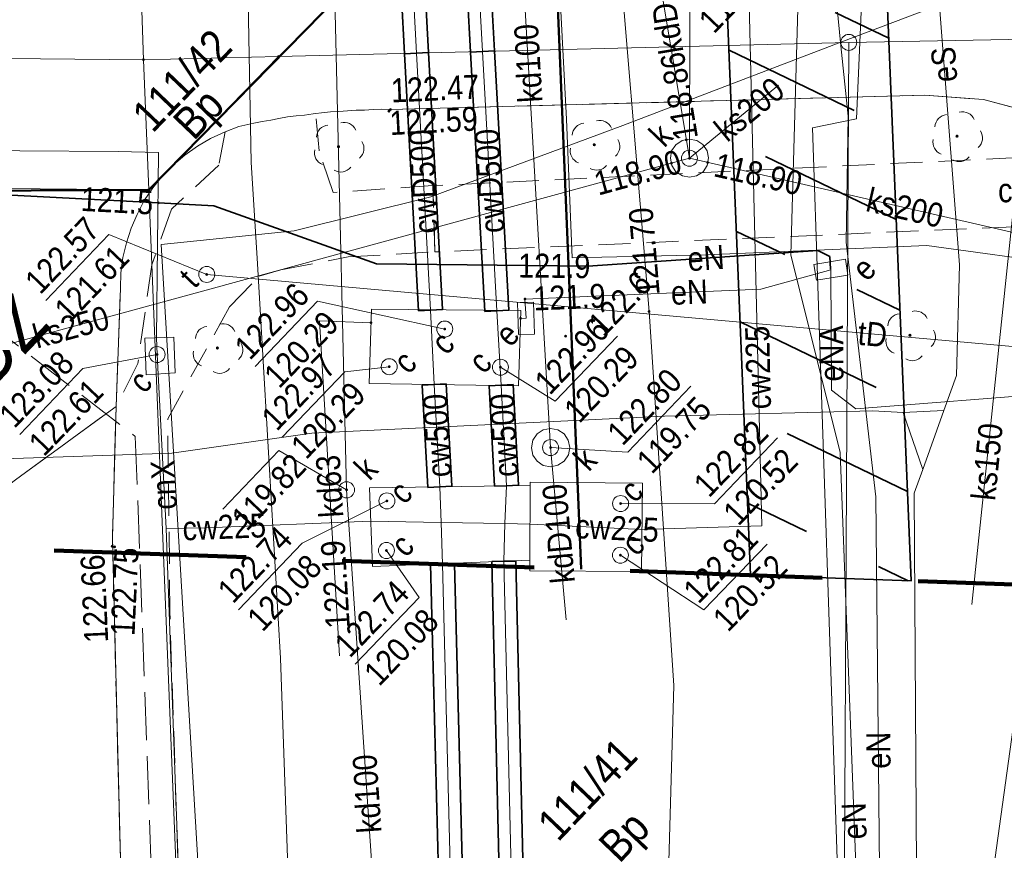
# Model space of a CAD drawing. Extents: x 0 to 6443539, y 0 to 5655063.
# Tile 31 of 64: x 6441127 to 6441157, y 5654587 to 5654613. Entities that reach past the tile are written whole.
import ezdxf
from ezdxf.enums import TextEntityAlignment as Align

# ---------------------------------------------------------------- set-up
doc = ezdxf.new("R2010")
doc.units = 0
doc.header["$MEASUREMENT"] = 0
for name, pattern in [('1.0_0.5', [1.5, 1, -0.5]), ('1.5_0.5', [2, 1.5, -0.5]), ('2', [0.9, 0.6, -0.3]), ('219-500', [0]), ('PRZER3-1', [4, 3, -1])]:
    doc.linetypes.add(name, pattern=pattern)
doc.layers.get('0').update_dxf_attribs({"color": 2, "linetype": 'CONTINUOUS', "lineweight": 5})
for name, color, linetype in [('202-punkt graniczny', 7, 'CONTINUOUS'), ('203-punkt graniczny', 7, 'CONTINUOUS'), ('210-oznaczenie konturu użytku gruntowego', 7, 'CONTINUOUS'), ('211-numer działki ewidencyjnej', 7, 'CONTINUOUS'), ('218-kontur użytku gruntowego', 7, 'CONTINUOUS'), ('219-działka ewidencyjna', 7, 'CONTINUOUS'), ('chodnik', 7, 'CONTINUOUS'), ('chodnik-Atr17', 7, 'CONTINUOUS'), ('drzewo liściaste', 7, 'CONTINUOUS'), ('jezdnia', 7, 'CONTINUOUS'), ('komora podziemna', 7, 'CONTINUOUS'), ('krawężnik', 7, 'CONTINUOUS'), ('obudowa ochronna przewodu', 7, 'CONTINUOUS'), ('pikieta naturalna', 7, 'CONTINUOUS'), ('pikieta naturalna-Atr2', 7, 'CONTINUOUS'), ('pikieta sztuczna', 7, 'CONTINUOUS'), ('pikieta sztuczna-Atr2', 7, 'CONTINUOUS'), ('przewód ciepłowniczy', 7, 'CONTINUOUS'), ('przewód ciepłowniczy-Atr1', 7, 'CONTINUOUS'), ('przewód elektroenergetyczny podziemny', 7, 'CONTINUOUS'), ('przewód elektroenergetyczny podziemny - ob. projektowany', 7, 'CONTINUOUS'), ('przewód elektroenergetyczny podziemny-Atr1', 7, 'CONTINUOUS'), ('przewód gazowy', 7, 'CONTINUOUS'), ('przewód kanalizacyjny', 7, 'CONTINUOUS'), ('przewód kanalizacyjny-Atr1', 7, 'CONTINUOUS'), ('przewód telekomunikacyjny podziemny', 7, 'CONTINUOUS'), ('przewód telekomunikacyjny podziemny - ob. projektowany', 7, 'CONTINUOUS'), ('przewód telekomunikacyjny podziemny-Atr1', 7, 'CONTINUOUS'), ('przewód wodociągowy', 7, 'CONTINUOUS'), ('rzedna', 7, 'CONTINUOUS'), ('rzedna-Atr2', 7, 'CONTINUOUS'), ('rzedna-Atr3', 7, 'CONTINUOUS'), ('szafa elektroenergetyczna lub kontener', 7, 'CONTINUOUS'), ('szafa elektroenergetyczna lub kontener-Atr17', 7, 'CONTINUOUS'), ('właz do komory lub kanału - okrągły', 7, 'CONTINUOUS'), ('właz do komory lub kanału - okrągły-Atr17', 7, 'CONTINUOUS'), ('Zakres', 7, 'CONTINUOUS')]:
    doc.layers.add(name, color=color, linetype=linetype)
doc.layers.add('z - MPZT', color=121, linetype='PRZER3-1', lineweight=18)
doc.styles.add('MapaZas', font='geodezja.shx', dxfattribs={"width": 0.9})
doc.linetypes.add('OLZ', pattern='A,3,-1,[36,msgB.shx,S=0.008,R=0,X=-0.5,Y=0],3', length=7)

# ---------------------------------------------------------------- blocks, each defined once
blk = doc.blocks.new('203')
at = {"linetype": 'Continuous', "lineweight": 0}
h = blk.add_hatch(color=0, dxfattribs=at)
edge = h.paths.add_edge_path()
edge.add_arc((0, 0), 0.045, 0, 360)
blk = doc.blocks.new('202')
at = {"color": 0, "linetype": 'Continuous', "lineweight": 0}
blk.add_circle((0, 0), 0.25, dxfattribs=at)
blk = doc.blocks.new('OP021')
at = {"linetype": 'Continuous', "lineweight": 13}
h = blk.add_hatch(color=0, dxfattribs=at)
edge = h.paths.add_edge_path()
edge.add_arc((0, 0), 0.05, 0, 360)
at = {"color": 0, "linetype": 'Continuous', "lineweight": 13}
for centre, start, end in [((0, 0.4), 49.272, 130.728), ((-0.38, 0.124), 121.308, 202.548), ((0.38, 0.124), 337.452, 58.692), ((-0.235, -0.324), 193.221, 274.871), ((0.235, -0.324), 265.129, 346.779)]:
    blk.add_arc(centre, 0.4, start, end, dxfattribs=at)
blk = doc.blocks.new('US18')
at = {"color": 0, "linetype": 'Continuous', "lineweight": 13}
for p, q in [((-0.5, -0.25), (-0.5, 0.25)), ((-0.5, 0.25), (0.5, 0.25)), ((0.5, -0.25), (0.5, 0.25)), ((-0.5, -0.25), (0.5, -0.25))]:
    blk.add_line(p, q, dxfattribs=at)
blk = doc.blocks.new('PW01')
at = {"linetype": 'Continuous', "lineweight": 13}
h = blk.add_hatch(color=0, dxfattribs=at)
edge = h.paths.add_edge_path()
edge.add_arc((0, 0), 0.045, 0, 360)
blk = doc.blocks.new('US22')
at = {"color": 0, "linetype": 'Continuous', "lineweight": 13}
blk.add_circle((0, 0), 0.25, dxfattribs=at)

msp = doc.modelspace()

# ---------------------------------------------------------------- hatches: boundary and pattern name
at = {"layer": 'z - MPZT', "linetype": 'Continuous', "lineweight": 35}
h = msp.add_hatch(dxfattribs=at)
h.set_pattern_fill('ANSI36', color=0, scale=20, angle=109.2412)
h.set_pattern_definition([(154.241157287, (6070863.0215, -2908402.006), (-5.0267220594, -0.35027180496), [6.25, -1.25, 0, -1.25])])
h.paths.add_polyline_path([(6441110.278, 5654639.135), (6441111.013, 5654644.128), (6441152.573, 5654643.692), (6441154.577, 5654595.076), (6441149.565, 5654595.254), (6441147.773, 5654638.742)])

# ---------------------------------------------------------------- linework, layer by layer
at = {"layer": '218-kontur użytku gruntowego', "color": 0, "linetype": 'Continuous', "lineweight": 13, "flags": 128}
for points in [[(6441152.633, 5654611.905), (6441134.819, 5654611.462)], [(6441134.819, 5654611.462), (6441152.633, 5654611.905)], [(6441162.064, 5654612.081), (6441152.633, 5654611.905)], [(6441152.633, 5654611.905), (6441162.064, 5654612.081)], [(6441134.819, 5654611.462), (6441130.599, 5654611.364)], [(6441130.599, 5654611.364), (6441134.819, 5654611.462)], [(6441130.599, 5654611.364), (6441130.765, 5654607.3)], [(6441130.765, 5654607.3), (6441130.599, 5654611.364)]]:
    msp.add_lwpolyline(points, dxfattribs=at)
at = {"layer": '218-kontur użytku gruntowego', "color": 0, "linetype": 'Continuous', "lineweight": 13}
for points in [[(6441130.765, 5654607.3), (6441132.793, 5654556.737)], [(6441132.793, 5654556.737), (6441130.765, 5654607.3)]]:
    msp.add_lwpolyline(points, dxfattribs=at)
at = {"layer": '219-działka ewidencyjna', "color": 0, "linetype": '219-500', "lineweight": 13, "flags": 128}
for points in [[(6441130.599, 5654611.364), (6441130.469, 5654615.378)], [(6441152.633, 5654611.905), (6441134.819, 5654611.462)], [(6441152.633, 5654611.905), (6441162.064, 5654612.081)], [(6441134.819, 5654611.462), (6441130.599, 5654611.364)], [(6441130.765, 5654607.3), (6441130.599, 5654611.364)], [(6441130.765, 5654607.3), (6441134.819, 5654611.462)], [(6441130.765, 5654607.3), (6441118.314, 5654607.413)]]:
    msp.add_lwpolyline(points, dxfattribs=at)
at = {"layer": '219-działka ewidencyjna', "color": 0, "linetype": '219-500', "lineweight": 13}
for points in [[(6441130.599, 5654611.364), (6441071.681, 5654611.935)], [(6441152.633, 5654611.905), (6441152.341, 5654556.737)], [(6441132.793, 5654556.737), (6441130.765, 5654607.3)]]:
    msp.add_lwpolyline(points, dxfattribs=at)
at = {"layer": 'chodnik', "color": 0, "linetype": '1.0_0.5', "lineweight": 13}
for points in [[(6441135.982, 5654609.684), (6441135.898, 5654609.668), (6441135.63, 5654609.634), (6441135.369, 5654609.607), (6441135.101, 5654609.573), (6441134.833, 5654609.524), (6441134.579, 5654609.477), (6441134.304, 5654609.435), (6441134.044, 5654609.38), (6441133.579, 5654609.271), (6441133.151, 5654609.113), (6441132.955, 5654608.069), (6441131.471, 5654606.693), (6441130.858, 5654604.954), (6441130.423, 5654601.868), (6441129.744, 5654600.524), (6441129.628, 5654596.44), (6441129.881, 5654586.367), (6441130.224, 5654578.411), (6441130.538, 5654571.408), (6441130.965, 5654556.737)], [(6441132.694, 5654556.737), (6441132.271, 5654571.064), (6441132.174, 5654578.163), (6441131.67, 5654586.385), (6441131.425, 5654594.11), (6441131.358, 5654600.141), (6441133.291, 5654603.635), (6441134.218, 5654604.603), (6441134.893, 5654604.801), (6441136.992, 5654605.2), (6441139.704, 5654605.358), (6441139.638, 5654607.429), (6441136.524, 5654607.213), (6441136.085, 5654608.519), (6441135.982, 5654609.684)]]:
    msp.add_lwpolyline(points, dxfattribs=at)
at = {"layer": 'chodnik', "color": 0, "linetype": '1.0_0.5', "lineweight": 13, "flags": 128}
msp.add_lwpolyline([(6441160.926, 5654608.449), (6441139.638, 5654607.429), (6441139.704, 5654605.358), (6441162.86, 5654606.362)], close=True, dxfattribs=at)
at = {"layer": 'jezdnia', "color": 0, "linetype": '1.5_0.5', "lineweight": 13}
for points in [[(6441123.214, 5654595.757), (6441129.744, 5654600.524), (6441129.877, 5654604.219), (6441129.894, 5654604.7), (6441129.955, 5654605.182), (6441130.065, 5654605.644), (6441130.211, 5654606.1), (6441130.399, 5654606.529), (6441130.623, 5654606.965), (6441130.891, 5654607.36), (6441131.194, 5654607.734), (6441131.533, 5654608.074), (6441131.894, 5654608.379), (6441132.291, 5654608.663), (6441132.696, 5654608.898), (6441133.151, 5654609.113), (6441133.579, 5654609.271), (6441134.044, 5654609.38), (6441134.304, 5654609.435), (6441134.579, 5654609.477), (6441134.833, 5654609.524), (6441135.101, 5654609.573), (6441135.369, 5654609.607), (6441135.63, 5654609.634), (6441135.898, 5654609.668), (6441135.982, 5654609.684), (6441136.166, 5654609.702), (6441136.441, 5654609.729), (6441136.702, 5654609.742), (6441136.971, 5654609.762), (6441137.239, 5654609.782), (6441137.508, 5654609.788), (6441137.776, 5654609.808), (6441138.045, 5654609.813), (6441138.314, 5654609.805), (6441155.01, 5654610.252), (6441156.845, 5654610.115), (6441159.05, 5654609.526)], [(6441130.965, 5654556.737), (6441130.538, 5654571.408), (6441130.224, 5654578.411), (6441129.881, 5654586.367), (6441129.628, 5654596.44), (6441129.744, 5654600.524), (6441123.214, 5654595.757), (6441123.747, 5654585.845), (6441124.212, 5654578.74), (6441124.469, 5654572.762), (6441124.843, 5654561.341), (6441124.97, 5654556.737)]]:
    msp.add_lwpolyline(points, dxfattribs=at)
at = {"layer": 'komora podziemna', "color": 0, "linetype": 'Continuous', "lineweight": 13, "flags": 128}
for points in [[(6441148.077, 5654608.708), (6441148.208, 5654608.513), (6441148.248, 5654608.294), (6441148.204, 5654608.06), (6441148.081, 5654607.859), (6441147.878, 5654607.735), (6441147.66, 5654607.695), (6441147.433, 5654607.732), (6441147.232, 5654607.855), (6441147.107, 5654608.058), (6441147.06, 5654608.283), (6441147.098, 5654608.51), (6441147.228, 5654608.704), (6441147.423, 5654608.835), (6441147.648, 5654608.883), (6441147.883, 5654608.838)], [(6441137.65, 5654601.247), (6441137.727, 5654603.568), (6441142.389, 5654603.521), (6441142.313, 5654601.171)], [(6441130.685, 5654601.52), (6441130.639, 5654602.658), (6441131.544, 5654602.692), (6441131.589, 5654601.582)], [(6441143.739, 5654599.667), (6441143.87, 5654599.472), (6441143.918, 5654599.247), (6441143.873, 5654599.012), (6441143.743, 5654598.818), (6441143.548, 5654598.687), (6441143.323, 5654598.64), (6441143.088, 5654598.684), (6441142.894, 5654598.814), (6441142.763, 5654599.009), (6441142.716, 5654599.235), (6441142.76, 5654599.469), (6441142.897, 5654599.67), (6441143.085, 5654599.794), (6441143.311, 5654599.842), (6441143.545, 5654599.797)], [(6441142.684, 5654598.06), (6441142.664, 5654595.726), (6441137.753, 5654595.527), (6441137.657, 5654597.986)], [(6441142.664, 5654595.726), (6441142.684, 5654598.06), (6441142.682, 5654598.159), (6441146.184, 5654598.129), (6441146.159, 5654595.37), (6441142.664, 5654595.393)]]:
    msp.add_lwpolyline(points, close=True, dxfattribs=at)
at = {"layer": 'krawężnik', "color": 0, "linetype": 'Continuous', "lineweight": 13, "flags": 128}
for points in [[(6441162.86, 5654606.362), (6441160.926, 5654608.449), (6441159.05, 5654609.526), (6441156.845, 5654610.115), (6441155.01, 5654610.252), (6441138.314, 5654609.805)], [(6441138.314, 5654609.805), (6441138.045, 5654609.813), (6441137.776, 5654609.808), (6441137.508, 5654609.788), (6441137.239, 5654609.782), (6441136.971, 5654609.762), (6441136.702, 5654609.742), (6441136.441, 5654609.729), (6441136.166, 5654609.702), (6441135.982, 5654609.684), (6441135.898, 5654609.668), (6441135.63, 5654609.634), (6441135.369, 5654609.607), (6441135.101, 5654609.573), (6441134.833, 5654609.524), (6441134.579, 5654609.477), (6441134.304, 5654609.435), (6441134.044, 5654609.38)], [(6441129.877, 5654604.219), (6441129.894, 5654604.7), (6441129.955, 5654605.182), (6441130.065, 5654605.644), (6441130.211, 5654606.1), (6441130.399, 5654606.529), (6441130.623, 5654606.965), (6441130.891, 5654607.36), (6441131.194, 5654607.734), (6441131.533, 5654608.074), (6441131.894, 5654608.379), (6441132.291, 5654608.663), (6441132.696, 5654608.898), (6441133.151, 5654609.113), (6441133.579, 5654609.271), (6441134.044, 5654609.38)], [(6441129.881, 5654586.367), (6441129.628, 5654596.44), (6441129.744, 5654600.524), (6441129.877, 5654604.219)]]:
    msp.add_lwpolyline(points, dxfattribs=at)
at = {"layer": 'obudowa ochronna przewodu', "color": 0, "lineweight": 35}
for p, q in [((6441140.418, 5654618.789), (6441140.814, 5654611.601)), ((6441141.166, 5654618.836), (6441141.563, 5654611.642)), ((6441138.42, 5654617.95), (6441138.757, 5654611.55)), ((6441139.169, 5654617.99), (6441139.506, 5654611.589)), ((6441138.757, 5654611.55), (6441139.131, 5654611.57)), ((6441138.757, 5654611.549), (6441139.131, 5654611.57)), ((6441138.757, 5654611.549), (6441139.192, 5654603.517)), ((6441139.506, 5654611.59), (6441139.131, 5654611.57)), ((6441139.506, 5654611.589), (6441139.131, 5654611.57)), ((6441139.506, 5654611.59), (6441139.941, 5654603.558)), ((6441140.814, 5654611.601), (6441141.188, 5654611.621)), ((6441140.814, 5654611.6), (6441141.188, 5654611.621)), ((6441140.814, 5654611.6), (6441141.265, 5654603.498)), ((6441141.563, 5654611.642), (6441141.188, 5654611.621)), ((6441141.563, 5654611.642), (6441141.188, 5654611.621)), ((6441141.563, 5654611.642), (6441142.014, 5654603.54)), ((6441139.192, 5654603.517), (6441139.567, 5654603.537)), ((6441139.941, 5654603.558), (6441139.567, 5654603.537)), ((6441141.265, 5654603.498), (6441141.64, 5654603.519)), ((6441142.014, 5654603.54), (6441141.64, 5654603.519)), ((6441139.306, 5654601.192), (6441139.681, 5654601.213)), ((6441139.306, 5654601.192), (6441139.482, 5654597.992)), ((6441140.055, 5654601.234), (6441139.681, 5654601.213)), ((6441140.055, 5654601.234), (6441140.231, 5654598.033)), ((6441141.4, 5654601.168), (6441141.775, 5654601.188)), ((6441141.4, 5654601.168), (6441141.567, 5654598.031)), ((6441142.149, 5654601.208), (6441141.775, 5654601.188)), ((6441142.149, 5654601.208), (6441142.316, 5654598.071)), ((6441139.482, 5654597.992), (6441139.856, 5654598.013)), ((6441140.231, 5654598.033), (6441139.856, 5654598.013)), ((6441141.567, 5654598.031), (6441141.942, 5654598.051)), ((6441142.316, 5654598.071), (6441141.942, 5654598.051)), ((6441139.569, 5654595.593), (6441139.944, 5654595.603)), ((6441140.553, 5654556.728), (6441139.569, 5654595.593)), ((6441140.319, 5654595.612), (6441139.944, 5654595.603)), ((6441141.303, 5654556.747), (6441140.319, 5654595.612)), ((6441141.477, 5654595.678), (6441141.852, 5654595.687)), ((6441141.477, 5654595.678), (6441142.403, 5654556.729)), ((6441142.227, 5654595.696), (6441141.852, 5654595.687)), ((6441142.227, 5654595.696), (6441143.153, 5654556.746))]:
    msp.add_line(p, q, dxfattribs=at)
at = {"layer": 'obudowa ochronna przewodu', "color": 0, "linetype": 'Continuous', "lineweight": 35, "flags": 128}
msp.add_lwpolyline([(6441098.213, 5654607.458), (6441098.174, 5654608.893), (6441098.472, 5654609.203), (6441105.704, 5654609.021), (6441108.564, 5654608.913), (6441110.817, 5654608.721), (6441118.283, 5654607.553), (6441131.064, 5654606.89), (6441132.798, 5654606.793), (6441137.874, 5654604.979), (6441144.481, 5654604.91), (6441151.67, 5654605.405), (6441152.035, 5654605.208), (6441152.065, 5654604.82)], dxfattribs=at)
at = {"layer": 'przewód ciepłowniczy', "color": 0, "linetype": 'Continuous', "lineweight": 13, "flags": 128}
for points in [[(6441139.131, 5654611.57), (6441138.451, 5654624.364), (6441138.952, 5654626.709)], [(6441141.188, 5654611.621), (6441140.792, 5654618.813), (6441140.393, 5654624.498), (6441138.952, 5654626.709)], [(6441149.551, 5654611.824), (6441149.284, 5654623.184), (6441149.285, 5654623.446)], [(6441146.173, 5654596.686), (6441149.919, 5654596.795), (6441149.551, 5654611.824)], [(6441131.025, 5654602.15), (6441131.007, 5654602.666), (6441131.072, 5654608.46), (6441129.812, 5654608.489), (6441120.588, 5654608.558), (6441119.02, 5654608.8), (6441119.146, 5654611.476)], [(6441139.131, 5654611.57), (6441139.567, 5654603.537)], [(6441141.188, 5654611.621), (6441141.64, 5654603.519)], [(6441139.902, 5654596.903), (6441139.856, 5654598.013), (6441139.681, 5654601.213), (6441139.567, 5654603.537)], [(6441141.89, 5654596.869), (6441141.942, 5654598.051), (6441141.775, 5654601.188), (6441141.64, 5654603.519)], [(6441131.305, 5654596.717), (6441131.059, 5654601.535), (6441131.025, 5654602.15)], [(6441137.694, 5654596.94), (6441132.557, 5654596.737), (6441131.305, 5654596.717)], [(6441137.694, 5654596.94), (6441139.902, 5654596.903)], [(6441139.902, 5654596.903), (6441141.89, 5654596.869)], [(6441139.944, 5654595.603), (6441139.902, 5654596.903)], [(6441141.852, 5654595.687), (6441141.89, 5654596.869)], [(6441141.89, 5654596.869), (6441142.675, 5654596.85), (6441146.173, 5654596.686)]]:
    msp.add_lwpolyline(points, dxfattribs=at)
at = {"layer": 'przewód ciepłowniczy', "color": 0, "linetype": 'Continuous', "lineweight": 13}
for points in [[(6441131.305, 5654596.717), (6441132.416, 5654565.996), (6441132.47, 5654564.837), (6441132.92, 5654556.737)], [(6441139.944, 5654595.603), (6441140.927, 5654556.737)], [(6441142.782, 5654556.737), (6441141.852, 5654595.687)]]:
    msp.add_lwpolyline(points, dxfattribs=at)
at = {"layer": 'przewód elektroenergetyczny podziemny', "color": 0, "linetype": 'Continuous', "lineweight": 13}
for points in [[(6441143.268, 5654672.96), (6441143.325, 5654670.343), (6441143.508, 5654661.57), (6441143.771, 5654649.453), (6441143.884, 5654637.34), (6441144.526, 5654628.626), (6441145.264, 5654617.092), (6441146.393, 5654603.494), (6441147.163, 5654591.806), (6441146.83, 5654580.079), (6441146.554, 5654563.091), (6441146.236, 5654556.737)], [(6441133.705, 5654624.035), (6441133.769, 5654618.781), (6441133.964, 5654608.155), (6441134.156, 5654605.16), (6441134.88, 5654592.657), (6441135.573, 5654572.762), (6441135.748, 5654556.737)], [(6441151.014, 5654611.862), (6441150.825, 5654605.26), (6441152.359, 5654599.083), (6441153.24, 5654576.045), (6441153.603, 5654556.737)], [(6441153.271, 5654556.737), (6441151.502, 5654609.235), (6441152.876, 5654609.512), (6441152.979, 5654611.905)], [(6441152.378, 5654611.899), (6441152.612, 5654609.598), (6441152.549, 5654605.658), (6441153.478, 5654597.707), (6441153.638, 5654581.853), (6441153.791, 5654563.984), (6441153.699, 5654556.737)], [(6441157.957, 5654556.737), (6441157.153, 5654586.06), (6441159.214, 5654600.95), (6441159.844, 5654605.526), (6441160.721, 5654612.052)], [(6441071.681, 5654608.707), (6441074.704, 5654608.689), (6441085.148, 5654608.476), (6441106.719, 5654608.519), (6441117.374, 5654607.703), (6441119.444, 5654607.522), (6441119.712, 5654599.04), (6441121.296, 5654598.728), (6441131.488, 5654599.062), (6441135.859, 5654599.694), (6441146.874, 5654600.223), (6441153.385, 5654600.385), (6441154.333, 5654600.335)]]:
    msp.add_lwpolyline(points, dxfattribs=at)
at = {"layer": 'przewód elektroenergetyczny podziemny', "color": 0, "linetype": 'Continuous', "lineweight": 13, "flags": 128}
for points in [[(6441154.222, 5654648.236), (6441154.953, 5654631.461), (6441154.97, 5654627.735), (6441155.096, 5654626.492), (6441155.13, 5654617.419), (6441155.553, 5654611.961)], [(6441165.131, 5654641.584), (6441165.008, 5654644.304), (6441162.011, 5654643.921), (6441150.951, 5654636.304), (6441151.49, 5654627.772), (6441152.026, 5654615.449), (6441152.378, 5654611.899)], [(6441152.979, 5654611.905), (6441153.205, 5654617.172), (6441153.924, 5654621.842), (6441154.199, 5654627.435), (6441159.774, 5654627.372), (6441160.77, 5654628.398), (6441163.28, 5654639.853), (6441162.261, 5654640.539), (6441162.092, 5654641.461), (6441163.19, 5654642.03), (6441165.131, 5654641.584)], [(6441165.131, 5654641.584), (6441158.455, 5654626.876), (6441151.425, 5654626.505), (6441151.014, 5654611.862)], [(6441155.553, 5654611.961), (6441156.094, 5654604.949), (6441155.999, 5654601.496), (6441155.605, 5654600.405)], [(6441098.213, 5654607.458), (6441098.174, 5654608.893), (6441098.472, 5654609.203), (6441105.704, 5654609.021), (6441108.564, 5654608.913), (6441110.817, 5654608.721), (6441118.283, 5654607.553), (6441131.064, 5654606.89), (6441132.798, 5654606.793), (6441137.874, 5654604.979), (6441144.481, 5654604.91), (6441151.67, 5654605.405), (6441152.035, 5654605.208), (6441152.072, 5654604.799)], [(6441152.072, 5654604.799), (6441149.886, 5654604.192), (6441142.516, 5654603.884), (6441142.55, 5654603.284), (6441142.38, 5654603.28)], [(6441159.214, 5654600.95), (6441152.853, 5654600.452), (6441152.097, 5654601.036), (6441152.072, 5654604.799)], [(6441154.333, 5654600.335), (6441155.605, 5654600.405)], [(6441155.605, 5654600.405), (6441154.945, 5654598.559)], [(6441154.333, 5654600.335), (6441154.945, 5654598.559)], [(6441154.833, 5654572.72), (6441154.678, 5654597.818), (6441154.945, 5654598.559)]]:
    msp.add_lwpolyline(points, dxfattribs=at)
at = {"layer": 'przewód elektroenergetyczny podziemny - ob. projektowany', "color": 0, "linetype": '1.5_0.5', "lineweight": 13}
msp.add_lwpolyline([(6441071.681, 5654622.668), (6441080.042, 5654622.518), (6441080.516, 5654622.161), (6441082.955, 5654613.719), (6441083.564, 5654613.372), (6441086.349, 5654614.125), (6441104.447, 5654613.838), (6441114.625, 5654619.059), (6441119.892, 5654614.873), (6441120.763, 5654606.992), (6441130.345, 5654599.589), (6441131.323, 5654573.052), (6441131.745, 5654559.758), (6441131.839, 5654556.737)], dxfattribs=at)
at = {"layer": 'przewód gazowy', "color": 0, "linetype": 'Continuous', "lineweight": 13, "flags": 128}
msp.add_lwpolyline([(6441151.493, 5654652.428), (6441152.458, 5654648.389), (6441147.784, 5654645.692), (6441143.293, 5654640.814), (6441140.842, 5654637.373), (6441141.754, 5654630.242), (6441142.715, 5654621.775), (6441143.463, 5654616.31), (6441143.698, 5654611.683)], dxfattribs=at)
at = {"layer": 'przewód gazowy', "color": 0, "linetype": 'Continuous', "lineweight": 13}
msp.add_lwpolyline([(6441160.808, 5654556.737), (6441160.179, 5654576.018), (6441159.154, 5654592.617), (6441159.79, 5654600.149), (6441159.474, 5654604.952), (6441155.069, 5654605.557), (6441148.172, 5654605.266), (6441143.994, 5654605.168), (6441143.809, 5654609.5), (6441143.698, 5654611.683)], dxfattribs=at)
at = {"layer": 'przewód kanalizacyjny', "color": 0, "linetype": 'Continuous', "lineweight": 13, "flags": 128}
for points in [[(6441141.403, 5654645.794), (6441147.07, 5654611.763)], [(6441142.595, 5654611.659), (6441142.143, 5654619.443), (6441141.392, 5654629.951)], [(6441136.318, 5654624.218), (6441136.622, 5654611.508)], [(6441156.479, 5654594.334), (6441158.324, 5654612.007)], [(6441136.622, 5654611.508), (6441136.944, 5654597.921), (6441138.219, 5654578.909)], [(6441143.317, 5654599.241), (6441142.595, 5654611.659)], [(6441147.07, 5654611.763), (6441147.654, 5654608.282)], [(6441147.654, 5654608.282), (6441150.434, 5654610.563)], [(6441121.259, 5654601.076), (6441147.654, 5654608.282)], [(6441147.654, 5654608.282), (6441161.117, 5654605.193)], [(6441136.724, 5654592.732), (6441136.101, 5654603.201), (6441137.708, 5654603.144)], [(6441143.317, 5654599.241), (6441143.808, 5654593.855)]]:
    msp.add_lwpolyline(points, dxfattribs=at)
at = {"layer": 'przewód telekomunikacyjny podziemny', "color": 0, "linetype": 'Continuous', "lineweight": 13, "flags": 128}
msp.add_lwpolyline([(6441174.174, 5654600.928), (6441132.576, 5654604.652)], dxfattribs=at)
at = {"layer": 'przewód telekomunikacyjny podziemny - ob. projektowany', "color": 0, "linetype": '1.5_0.5', "lineweight": 13}
msp.add_lwpolyline([(6441071.681, 5654622.668), (6441080.042, 5654622.518), (6441080.516, 5654622.161), (6441082.955, 5654613.719), (6441083.564, 5654613.372), (6441086.349, 5654614.125), (6441104.447, 5654613.838), (6441114.625, 5654619.059), (6441119.892, 5654614.873), (6441120.763, 5654606.992), (6441130.345, 5654599.589), (6441131.323, 5654573.052), (6441131.745, 5654559.758), (6441131.839, 5654556.737)], dxfattribs=at)
at = {"layer": 'przewód wodociągowy', "color": 0, "linetype": 'Continuous', "lineweight": 13, "flags": 128}
msp.add_lwpolyline([(6441156.824, 5654662), (6441156.918, 5654661.231), (6441158.184, 5654635.11), (6441158.819, 5654619.522), (6441158.965, 5654614.411), (6441152.385, 5654611.906)], dxfattribs=at)
at = {"layer": 'przewód wodociągowy', "color": 0, "linetype": 'Continuous', "lineweight": 13}
msp.add_lwpolyline([(6441152.385, 5654611.906), (6441145.574, 5654609.305), (6441139.575, 5654607.074), (6441135.312, 5654606.02), (6441131.148, 5654605.59), (6441134.062, 5654556.737)], dxfattribs=at)
at = {"layer": 'rzedna-Atr2', "color": 0, "lineweight": 13, "flags": 128}
for points in [[(6441147.654, 5654608.282), (6441147.668, 5654612.865), (6441149.418, 5654614.692)], [(6441132.576, 5654604.652), (6441129.522, 5654605.901), (6441127.545, 5654603.836)], [(6441140.011, 5654602.946), (6441136.039, 5654603.815), (6441134.09, 5654601.78)], [(6441141.749, 5654601.753), (6441143.462, 5654600.694), (6441145.41, 5654602.728)], [(6441131.025, 5654602.15), (6441128.707, 5654601.711), (6441126.738, 5654599.654)], [(6441138.276, 5654601.77), (6441136.886, 5654601.605), (6441134.931, 5654599.563)], [(6441143.317, 5654599.241), (6441145.731, 5654599.102), (6441147.701, 5654601.159)], [(6441145.505, 5654597.492), (6441148.433, 5654597.484), (6441150.407, 5654599.546)], [(6441136.944, 5654597.921), (6441134.824, 5654599.149), (6441133.074, 5654597.321)], [(6441138.204, 5654597.574), (6441135.559, 5654596.258), (6441133.563, 5654594.173)], [(6441145.497, 5654595.879), (6441148.109, 5654594.167), (6441150.078, 5654596.224)], [(6441138.188, 5654596.025), (6441139.21, 5654594.561), (6441137.214, 5654592.477)]]:
    msp.add_lwpolyline(points, dxfattribs=at)
at = {"layer": 'z - MPZT', "color": 0, "linetype": 'Continuous', "lineweight": 50}
msp.add_line((6441130.765, 5654607.3), (6441146.877, 5654623.725), dxfattribs=at)
at = {"layer": 'z - MPZT', "color": 0, "linetype": 'Continuous', "lineweight": 35}
msp.add_lwpolyline([(6441110.278, 5654639.135), (6441111.013, 5654644.128), (6441152.573, 5654643.692), (6441154.577, 5654595.076), (6441149.565, 5654595.254), (6441147.773, 5654638.742), (6441110.278, 5654639.135)], dxfattribs=at)
at = {"layer": 'z - MPZT', "color": 0, "linetype": 'Continuous', "lineweight": 50}
for points in [[(6441144.267, 5654595.442), (6441143.255, 5654620.033)], [(6441108.694, 5654607.169), (6441130.765, 5654607.3)]]:
    msp.add_lwpolyline(points, dxfattribs=at)
at = {"layer": 'z - MPZT', "color": 0, "linetype": 'Continuous'}
msp.add_lwpolyline([(6441108.694, 5654607.169), (6441118.314, 5654607.413), (6441130.765, 5654607.3), (6441134.819, 5654611.462)], dxfattribs=at)
at = {"layer": 'Zakres', "color": 221, "linetype": '2', "lineweight": 100, "ltscale": 10, "flags": 128}
msp.add_lwpolyline([(6441115.162, 5654670.978), (6441103.796, 5654596.878), (6441245.253, 5654591.859), (6441257.171, 5654646.365), (6441175.823, 5654646.59), (6441180.089, 5654668.395)], close=True, dxfattribs=at)

# ---------------------------------------------------------------- block references
at = {"layer": '202-punkt graniczny', "color": 0, "linetype": 'Continuous', "lineweight": 13, "rotation": 46.24115728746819}
msp.add_blockref('202', (6441152.633, 5654611.905), dxfattribs=at)
at = {"layer": '203-punkt graniczny', "color": 0, "linetype": 'Continuous', "lineweight": 13, "rotation": 46.24115728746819}
for p in [(6441134.819, 5654611.462), (6441130.599, 5654611.364), (6441130.765, 5654607.3)]:
    msp.add_blockref('203', p, dxfattribs=at)
at = {"layer": 'drzewo liściaste', "color": 0, "linetype": 'Continuous', "lineweight": 13, "rotation": 46.24115728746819}
for p in [(6441156.013, 5654608.972), (6441136.691, 5654608.645), (6441144.682, 5654608.705), (6441154.543, 5654602.751), (6441132.909, 5654602.353)]:
    msp.add_blockref('OP021', p, dxfattribs=at)
at = {"layer": 'pikieta naturalna', "color": 0, "linetype": 'Continuous', "lineweight": 13, "rotation": 46.24115728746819}
msp.add_blockref('PW01', (6441143.786, 5654602.724), dxfattribs=at)
at = {"layer": 'pikieta sztuczna', "color": 0, "linetype": 'Continuous', "lineweight": 13, "rotation": 46.24115728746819}
for p in [(6441138.265, 5654609.754), (6441138.314, 5654609.805), (6441129.62, 5654596.157), (6441129.698, 5654596.138)]:
    msp.add_blockref('PW01', p, dxfattribs=at)
at = {"layer": 'rzedna', "color": 0, "linetype": 'Continuous', "lineweight": 13, "rotation": 46.24115728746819}
for p in [(6441147.557, 5654608.859), (6441147.092, 5654608.128), (6441147.654, 5654608.282), (6441148.223, 5654608.152), (6441131.064, 5654606.89), (6441132.576, 5654604.652), (6441144.481, 5654604.91), (6441142.516, 5654603.884), (6441146.393, 5654603.494), (6441137.708, 5654603.144), (6441142.38, 5654603.28), (6441140.011, 5654602.946), (6441131.025, 5654602.15), (6441138.276, 5654601.77), (6441141.749, 5654601.753), (6441143.317, 5654599.241), (6441136.944, 5654597.921), (6441138.204, 5654597.574), (6441145.505, 5654597.492), (6441138.188, 5654596.025), (6441145.497, 5654595.879), (6441136.69, 5654593.319)]:
    msp.add_blockref('PW01', p, dxfattribs=at)
at = {"layer": 'szafa elektroenergetyczna lub kontener', "color": 0, "linetype": 'Continuous', "lineweight": 13}
for p, rotation in [((6441152.072, 5654604.799), 9.241157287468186), ((6441142.55, 5654603.284), 271.5201572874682)]:
    msp.add_blockref('US18', p, dxfattribs=dict(at, rotation=rotation))
at = {"layer": 'właz do komory lub kanału - okrągły', "color": 0, "linetype": 'Continuous', "lineweight": 13, "rotation": 46.24115728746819}
for p in [(6441147.654, 5654608.282), (6441132.576, 5654604.652), (6441140.011, 5654602.946), (6441131.025, 5654602.15), (6441138.276, 5654601.77), (6441141.749, 5654601.753), (6441143.317, 5654599.241), (6441136.944, 5654597.921), (6441138.204, 5654597.574), (6441145.505, 5654597.492), (6441138.188, 5654596.025), (6441145.497, 5654595.879)]:
    msp.add_blockref('US22', p, dxfattribs=at)

# ---------------------------------------------------------------- texts
at = {"layer": '210-oznaczenie konturu użytku gruntowego', "color": 0, "linetype": 'Continuous', "lineweight": 13, "style": 'MapaZas', "width": 0.9}
for p in [(6441132.17, 5654608.806), (6441145.465, 5654586.221)]:
    msp.add_text('Bp', height=1, rotation=46.2412, dxfattribs=at).set_placement(p)
at = {"layer": '211-numer działki ewidencyjnej', "color": 0, "linetype": 'Continuous', "lineweight": 13, "style": 'MapaZas', "width": 0.9}
for s, p in [('111/42', (6441130.887, 5654609.043)), ('111/41', (6441143.549, 5654586.891))]:
    msp.add_text(s, height=1, rotation=46.2412, dxfattribs=at).set_placement(p)
at = {"layer": 'chodnik-Atr17', "color": 0, "lineweight": 13, "style": 'MapaZas', "width": 0.9}
msp.add_text('ch.i', height=0.75, rotation=1.6422, dxfattribs=at).set_placement((6441157.995, 5654607.296), align=Align.MIDDLE_CENTER)
at = {"layer": 'pikieta naturalna-Atr2', "color": 0, "lineweight": 13, "style": 'MapaZas', "width": 0.9}
msp.add_text('122.6', height=0.75, rotation=46.2412, dxfattribs=at).set_placement((6441144.701, 5654602.927), align=Align.MIDDLE_LEFT)
at = {"layer": 'pikieta sztuczna-Atr2', "color": 0, "lineweight": 13, "style": 'MapaZas', "width": 0.9}
for s, rotation, p in [('122.47', 2.5762, (6441138.344, 5654610.025)), ('122.66', 92.5772, (6441129.501, 5654593.156))]:
    msp.add_text(s, height=0.75, rotation=rotation, dxfattribs=at).set_placement(p)
msp.add_text('122.59', height=0.75, rotation=3.0812, dxfattribs=at).set_placement((6441138.265, 5654609.754), align=Align.TOP_LEFT)
msp.add_text('122.75', height=0.75, rotation=87.3602, dxfattribs=at).set_placement((6441129.698, 5654596.138), align=Align.TOP_RIGHT)
at = {"layer": 'przewód ciepłowniczy-Atr1', "color": 0, "lineweight": 13, "style": 'MapaZas', "width": 0.9}
for s, rotation, p in [('cwD500', 93.1042, (6441139.345, 5654607.557)), ('cwD500', 93.1882, (6441141.41, 5654607.573)), ('cw225', 91.4012, (6441149.798, 5654601.743)), ('cw500', 93.1372, (6441139.772, 5654599.617)), ('cw500', 93.0462, (6441141.858, 5654599.626)), ('cnX', 92.9202, (6441131.233, 5654598.074)), ('cw225', 2.2612, (6441133.122, 5654596.764)), ('cw225', 357.3002, (6441145.394, 5654596.725))]:
    msp.add_text(s, height=0.75, rotation=rotation, dxfattribs=at).set_placement(p, align=Align.MIDDLE_CENTER)
at = {"layer": 'przewód elektroenergetyczny podziemny-Atr1', "color": 0, "lineweight": 13, "style": 'MapaZas', "width": 0.9}
for s, rotation, p in [('eS', 94.4112, (6441155.611, 5654611.212)), ('eN', 90.5762, (6441153.558, 5654589.78)), ('eN', 92.1892, (6441152.799, 5654587.571))]:
    msp.add_text(s, height=0.75, rotation=rotation, dxfattribs=at).set_placement(p, align=Align.MIDDLE_CENTER)
for s, rotation, p in [('eN', 3.9402, (6441147.595, 5654605.126)), ('eN', 2.3942, (6441147.074, 5654604.075)), ('eNA', 90.3792, (6441152.092, 5654601.305))]:
    msp.add_text(s, height=0.75, rotation=rotation, dxfattribs=at).set_placement(p, align=Align.MIDDLE_LEFT)
at = {"layer": 'przewód kanalizacyjny-Atr1', "color": 0, "lineweight": 13, "style": 'MapaZas', "width": 0.9}
for s, rotation, p in [('kdD', 99.5312, (6441147.103, 5654611.551)), ('ks150', 84.0402, (6441156.826, 5654597.602))]:
    msp.add_text(s, height=0.75, rotation=rotation, dxfattribs=at).set_placement(p, align=Align.MIDDLE_LEFT)
for s, rotation, p in [('kd100', 93.3202, (6441142.618, 5654611.249)), ('ks200', 39.3712, (6441149.524, 5654609.814)), ('ks200', 347.0762, (6441154.386, 5654606.737)), ('ks250', 15.2412, (6441128.333, 5654603.011)), ('kd63', 93.4052, (6441136.412, 5654598.03)), ('kdD100', 95.2142, (6441143.566, 5654596.551)), ('kd100', 93.8362, (6441137.582, 5654588.422))]:
    msp.add_text(s, height=0.75, rotation=rotation, dxfattribs=at).set_placement(p, align=Align.MIDDLE_CENTER)
at = {"layer": 'przewód telekomunikacyjny podziemny-Atr1', "color": 0, "lineweight": 13, "style": 'MapaZas', "width": 0.9}
msp.add_text('tD', height=0.75, rotation=354.8832, dxfattribs=at).set_placement((6441153.375, 5654602.79), align=Align.MIDDLE_CENTER)
at = {"layer": 'rzedna-Atr2', "color": 0, "lineweight": 13, "style": 'MapaZas', "width": 0.9}
for s, rotation, p in [('118.86', 99.5272, (6441147.557, 5654608.859)), ('118.90', 15.3172, (6441144.708, 5654607.475)), ('118.90', 347.1732, (6441148.458, 5654608.094)), ('121.5', 357.0262, (6441128.649, 5654607.014)), ('121.70', 94.7462, (6441146.354, 5654603.989)), ('121.9', 359.4012, (6441142.302, 5654604.933)), ('121.9', 2.3942, (6441142.777, 5654603.897))]:
    msp.add_text(s, height=0.75, rotation=rotation, dxfattribs=at).set_placement(p, align=Align.MIDDLE_LEFT)
for s, p in [('122.57', (6441127.539, 5654603.842)), ('122.96', (6441134.085, 5654601.786)), ('122.96', (6441143.457, 5654600.699)), ('123.08', (6441126.732, 5654599.659)), ('122.97', (6441134.925, 5654599.569)), ('122.80', (6441145.726, 5654599.108)), ('122.82', (6441148.427, 5654597.49)), ('122.74', (6441133.557, 5654594.179)), ('122.81', (6441148.103, 5654594.173)), ('122.74', (6441137.209, 5654592.482))]:
    msp.add_text(s, height=0.75, rotation=46.2412, dxfattribs=at).set_placement(p, align=Align.BOTTOM_LEFT)
msp.add_text('122.19', height=0.75, rotation=93.4052, dxfattribs=at).set_placement((6441136.591, 5654594.964), align=Align.MIDDLE_CENTER)
at = {"layer": 'rzedna-Atr3', "color": 0, "lineweight": 13, "style": 'MapaZas', "width": 0.9}
for s, p in [('118.86', (6441148.583, 5654611.989)), ('121.61', (6441128.46, 5654602.96)), ('120.29', (6441135.006, 5654600.903)), ('120.29', (6441144.378, 5654599.817)), ('122.61', (6441127.653, 5654598.777)), ('120.29', (6441135.846, 5654598.687)), ('119.75', (6441146.646, 5654598.226)), ('120.52', (6441149.349, 5654596.607)), ('119.82', (6441133.99, 5654596.445)), ('120.08', (6441134.478, 5654593.297)), ('120.52', (6441149.024, 5654593.291)), ('120.08', (6441138.129, 5654591.6))]:
    msp.add_text(s, height=0.75, rotation=46.2412, dxfattribs=at).set_placement(p, align=Align.BOTTOM_LEFT)
at = {"layer": 'szafa elektroenergetyczna lub kontener-Atr17', "color": 0, "lineweight": 13, "style": 'MapaZas', "width": 0.9}
for p in [(6441153.199, 5654604.399), (6441142.054, 5654602.347)]:
    msp.add_text('e', height=0.75, rotation=46.2412, dxfattribs=at).set_placement(p)
at = {"layer": 'właz do komory lub kanału - okrągły-Atr17', "color": 0, "lineweight": 13, "style": 'MapaZas', "width": 0.9}
for s, p in [('k', (6441146.87, 5654608.59)), ('t', (6441132.19, 5654604.177)), ('c', (6441140.058, 5654602.098)), ('c', (6441138.875, 5654601.5)), ('c', (6441141.223, 5654601.508)), ('c', (6441130.613, 5654600.896)), ('k', (6441144.508, 5654598.46)), ('k', (6441137.66, 5654598.177)), ('c', (6441138.744, 5654597.43)), ('c', (6441145.95, 5654597.48)), ('c', (6441138.794, 5654595.776)), ('c', (6441146.001, 5654595.812))]:
    msp.add_text(s, height=0.75, rotation=46.2412, dxfattribs=at).set_placement(p)
at = {"layer": 'z - MPZT', "color": 0, "linetype": 'OLZ', "lineweight": 35, "style": 'MapaZas', "width": 0.9}
msp.add_text('4KDZ', height=1.75, rotation=46.201, dxfattribs=at).set_placement((6441125.257, 5654601.695), align=Align.MIDDLE)

doc.saveas('drawing.dxf')
